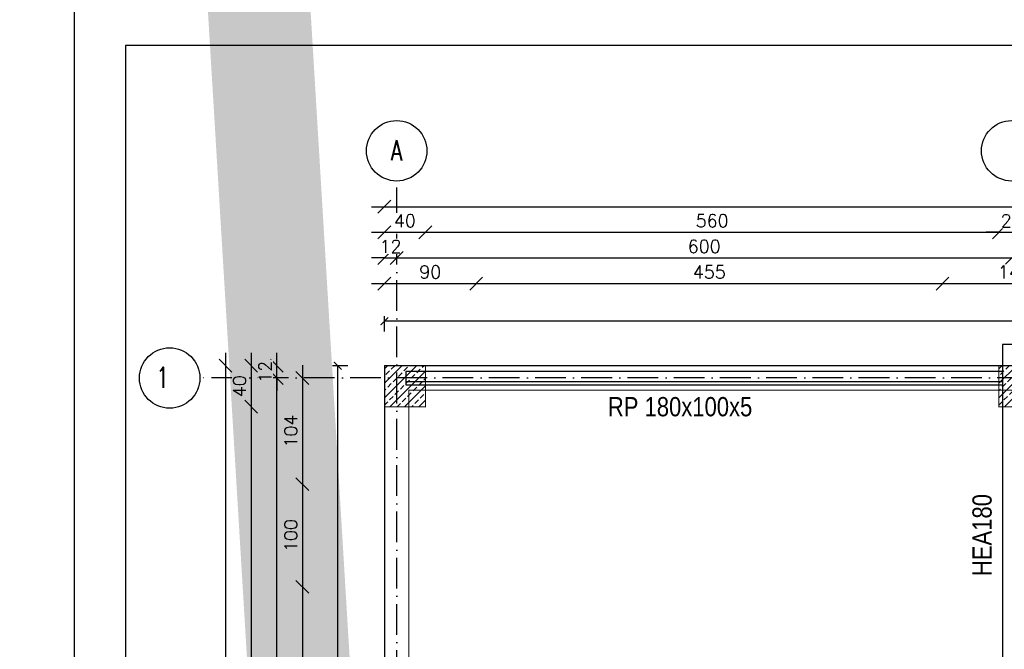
# Model space of a CAD drawing. Header units: millimetres. Extents: x -175722 to -110961, y 52375 to 104640.
# Tile 16 of 146: x -157363 to -156402, y 73466 to 74080. Entities that reach past the tile are written whole.
import ezdxf

# ---------------------------------------------------------------- set-up
doc = ezdxf.new("R2010")
doc.units = ezdxf.units.MM
doc.linetypes.add('ACAD_ISO10W100', pattern=[18, 12, -3, 0, -3])
for name, color, linetype in [('1', 7, 'Continuous'), ('_R - RAMKI', 7, 'Continuous'), ('AS_Balustrady', 53, 'Continuous'), ('AS_Belki', 145, 'Continuous'), ('H', 8, 'Continuous'), ('OSIE', 4, 'ACAD_ISO10W100')]:
    doc.layers.add(name, color=color, linetype=linetype)
doc.layers.add('A_KONSTRUKCJA', color=170, linetype='Continuous', lineweight=30)
doc.styles.add('ROMANS', font='romans')
doc.styles.add('TAB_Arial_bold', font='arialbd.ttf')
doc.styles.add('Technic', font='technic_.ttf')
doc.dimstyles.new('Architektoniczny200', dxfattribs={"dimscale": 5, "dimtxt": 2.5, "dimasz": 1.5, "dimexe": 1, "dimexo": 2, "dimgap": 0, "dimtad": 0, "dimdec": 1, "dimzin": 9, "dimtxsty": 'Technic', "dimblk": 'Architectural', "dimcen": 1, "dimclrt": 7, "dimaunit": 1, "dimadec": 0, "dimazin": 0, "dimtfac": 1, "dimtdec": 1, "dimtix": 1, "dimtmove": 2, "dimatfit": 3, "dimldrblk": 'DOT', "dimfxl": 0, "dimtvp": 0.769231, "dimtolj": 1, "dimarcsym": 0})
doc.dimstyles.new('AS_DIM_STYLE1', dxfattribs={"dimscale": 5, "dimtxt": 2.5, "dimasz": 1, "dimexe": 1.25, "dimexo": 2, "dimgap": 1, "dimtad": 1, "dimdec": 0, "dimdsep": 46, "dimtxsty": 'ROMANS', "dimblk": 'OBLIQUE', "dimcen": 0, "dimdle": 1, "dimclrd": 8, "dimclre": 8, "dimclrt": 9, "dimadec": 0, "dimazin": 0, "dimtfac": 1, "dimtdec": 0, "dimtmove": 1, "dimatfit": 3, "dimldrblk": 'CLOSEDBLANK', "dimfxl": 0, "dimtolj": 1, "dimtzin": 0, "dimarcsym": 0})

# ---------------------------------------------------------------- blocks, each defined once
blk = doc.blocks.new('d2')
at = {"layer": 'AS_Belki', "linetype": 'Continuous', "ltscale": 0.25}
for p, q in [((-173728.43, 81684.28), (-173746.43, 81684.28)), ((-173746.43, 81684.28), (-173746.43, 81375.05)), ((-173746.43, 81658.19), (-174328.43, 81658.19)), ((-174328.43, 81658.19), (-174328.43, 81648.34)), ((-174328.43, 81648.34), (-173746.43, 81648.34)), ((-174328.43, 81648.34), (-174328.43, 81645.21)), ((-174328.43, 81645.21), (-173746.43, 81645.21))]:
    blk.add_line(p, q, dxfattribs=at)
blk = doc.blocks.new('_Oblique')
at = {"color": 0, "linetype": 'ByBlock', "lineweight": -2}
blk.add_line((-0.5, -0.5), (0.5, 0.5), dxfattribs=at)
blk = doc.blocks.new('*D188')
at = {"layer": '_R - RAMKI', "color": 8, "lineweight": -2, "transparency": 16777216}
blk.add_line((-157019.59, 73897.83), (-155194.59, 73897.83), dxfattribs=at)
at = {"layer": 'Defpoints', "color": 0, "transparency": 16777216}
for p in [(-155207.09, 73897.83), (-157007.09, 73742.83), (-155207.09, 73742.85)]:
    blk.add_point(p, dxfattribs=at)
at = {"layer": '_R - RAMKI', "color": 8, "lineweight": -2, "transparency": 16777216, "xscale": 12.5, "yscale": 12.5, "zscale": 12.5, "rotation": 180}
blk.add_blockref('_Oblique', (-157007.09, 73897.83), dxfattribs=at)
at = {"layer": '_R - RAMKI', "color": 8, "lineweight": -2, "transparency": 16777216, "xscale": 12.5, "yscale": 12.5, "zscale": 12.5}
blk.add_blockref('_Oblique', (-155207.09, 73897.83), dxfattribs=at)
at = {"layer": '_R - RAMKI', "color": 9, "transparency": 16777216, "insert": (-156107.09, 73909.08), "char_height": 12.5, "attachment_point": 5, "style": 'ROMANS', "bg_fill": 3, "box_fill_scale": 1.1, "bg_fill_color": 256, "bg_fill_true_color": 13158600, "bg_fill_transparency": 0}
blk.add_mtext('\\A1;1800', dxfattribs=at)
blk = doc.blocks.new('_ClosedBlank')
at = {"color": 0, "linetype": 'ByBlock', "lineweight": -2}
for p, q in [((-1, 0.167), (0, 0)), ((-1, 0.167), (-1, -0.167)), ((0, 0), (-1, -0.167))]:
    blk.add_line(p, q, dxfattribs=at)
blk = doc.blocks.new('*D190')
at = {"layer": '_R - RAMKI', "color": 8, "lineweight": -2, "transparency": 16777216}
blk.add_line((-157019.59, 73872.83), (-156954.59, 73872.83), dxfattribs=at)
at = {"layer": 'Defpoints', "color": 0, "transparency": 16777216}
for p in [(-156967.09, 73872.83), (-157007.09, 73742.83), (-156967.09, 73742.83)]:
    blk.add_point(p, dxfattribs=at)
at = {"layer": '_R - RAMKI', "color": 8, "lineweight": -2, "transparency": 16777216, "xscale": 12.5, "yscale": 12.5, "zscale": 12.5, "rotation": 180}
blk.add_blockref('_Oblique', (-157007.09, 73872.83), dxfattribs=at)
at = {"layer": '_R - RAMKI', "color": 8, "lineweight": -2, "transparency": 16777216, "xscale": 12.5, "yscale": 12.5, "zscale": 12.5}
blk.add_blockref('_Oblique', (-156967.09, 73872.83), dxfattribs=at)
at = {"layer": '_R - RAMKI', "color": 9, "transparency": 16777216, "insert": (-156987.09, 73884.08), "char_height": 12.5, "attachment_point": 5, "style": 'ROMANS', "bg_fill": 3, "box_fill_scale": 1.1, "bg_fill_color": 256, "bg_fill_true_color": 13158600, "bg_fill_transparency": 0}
blk.add_mtext('\\A1;40', dxfattribs=at)
blk = doc.blocks.new('*D191')
at = {"layer": '_R - RAMKI', "color": 8, "lineweight": -2, "transparency": 16777216}
blk.add_line((-156979.59, 73872.83), (-156395.09, 73872.83), dxfattribs=at)
at = {"layer": 'Defpoints', "color": 0, "transparency": 16777216}
for p in [(-156407.59, 73872.83), (-156967.09, 73742.83), (-156407.59, 73742.83)]:
    blk.add_point(p, dxfattribs=at)
at = {"layer": '_R - RAMKI', "color": 8, "lineweight": -2, "transparency": 16777216, "xscale": 12.5, "yscale": 12.5, "zscale": 12.5, "rotation": 180}
blk.add_blockref('_Oblique', (-156967.09, 73872.83), dxfattribs=at)
at = {"layer": '_R - RAMKI', "color": 8, "lineweight": -2, "transparency": 16777216, "xscale": 12.5, "yscale": 12.5, "zscale": 12.5}
blk.add_blockref('_Oblique', (-156407.59, 73872.83), dxfattribs=at)
at = {"layer": '_R - RAMKI', "color": 9, "transparency": 16777216, "insert": (-156687.34, 73884.08), "char_height": 12.5, "attachment_point": 5, "style": 'ROMANS', "bg_fill": 3, "box_fill_scale": 1.1, "bg_fill_color": 256, "bg_fill_true_color": 13158600, "bg_fill_transparency": 0}
blk.add_mtext('\\A1;560', dxfattribs=at)
blk = doc.blocks.new('*D192')
at = {"layer": '_R - RAMKI', "color": 8, "lineweight": -2, "transparency": 16777216}
for p, q in [((-156407.59, 73872.83), (-156420.09, 73872.83)), ((-156407.59, 73872.83), (-156382.59, 73872.83)), ((-156382.59, 73872.83), (-156370.09, 73872.83))]:
    blk.add_line(p, q, dxfattribs=at)
at = {"layer": 'Defpoints', "color": 0, "transparency": 16777216}
for p in [(-156407.59, 73742.83), (-156382.59, 73742.83)]:
    blk.add_point(p, dxfattribs=at)
at = {"layer": '_R - RAMKI', "color": 8, "lineweight": -2, "transparency": 16777216, "xscale": 12.5, "yscale": 12.5, "zscale": 12.5}
blk.add_blockref('_Oblique', (-156407.59, 73872.83), dxfattribs=at)
at = {"layer": '_R - RAMKI', "color": 8, "lineweight": -2, "transparency": 16777216, "xscale": 12.5, "yscale": 12.5, "zscale": 12.5, "rotation": 180}
blk.add_blockref('_Oblique', (-156382.59, 73872.83), dxfattribs=at)
at = {"layer": '_R - RAMKI', "color": 9, "transparency": 16777216, "insert": (-156395.09, 73884.08), "char_height": 12.5, "attachment_point": 5, "style": 'ROMANS', "bg_fill": 3, "box_fill_scale": 1.1, "bg_fill_color": 256, "bg_fill_true_color": 13158600, "bg_fill_transparency": 0}
blk.add_mtext('\\A1;25', dxfattribs=at)
at = {"layer": 'Defpoints', "color": 0, "transparency": 16777216}
blk.add_point((-156382.59, 73872.83), dxfattribs=at)
blk = doc.blocks.new('*D198')
at = {"layer": '_R - RAMKI', "color": 8, "lineweight": -2, "transparency": 16777216}
for p, q in [((-157007.09, 73847.83), (-157019.59, 73847.83)), ((-157007.09, 73847.83), (-156995.09, 73847.83)), ((-156995.09, 73847.83), (-156982.59, 73847.83))]:
    blk.add_line(p, q, dxfattribs=at)
at = {"layer": 'Defpoints', "color": 0, "transparency": 16777216}
for p in [(-157007.09, 73742.83), (-156995.09, 73730.83)]:
    blk.add_point(p, dxfattribs=at)
at = {"layer": '_R - RAMKI', "color": 8, "lineweight": -2, "transparency": 16777216, "xscale": 12.5, "yscale": 12.5, "zscale": 12.5}
blk.add_blockref('_Oblique', (-157007.09, 73847.83), dxfattribs=at)
at = {"layer": '_R - RAMKI', "color": 8, "lineweight": -2, "transparency": 16777216, "xscale": 12.5, "yscale": 12.5, "zscale": 12.5, "rotation": 180}
blk.add_blockref('_Oblique', (-156995.09, 73847.83), dxfattribs=at)
at = {"layer": '_R - RAMKI', "color": 9, "transparency": 16777216, "insert": (-157001.09, 73859.08), "char_height": 12.5, "attachment_point": 5, "style": 'ROMANS', "bg_fill": 3, "box_fill_scale": 1.1, "bg_fill_color": 256, "bg_fill_true_color": 13158600, "bg_fill_transparency": 0}
blk.add_mtext('\\A1;12', dxfattribs=at)
at = {"layer": 'Defpoints', "color": 0, "transparency": 16777216}
blk.add_point((-156995.09, 73847.83), dxfattribs=at)
blk = doc.blocks.new('*D199')
at = {"layer": '_R - RAMKI', "color": 8, "lineweight": -2, "transparency": 16777216}
blk.add_line((-157007.59, 73847.83), (-156382.59, 73847.83), dxfattribs=at)
at = {"layer": 'Defpoints', "color": 0, "transparency": 16777216}
for p in [(-156395.09, 73847.83), (-156995.09, 73730.83), (-156395.09, 73730.83)]:
    blk.add_point(p, dxfattribs=at)
at = {"layer": '_R - RAMKI', "color": 8, "lineweight": -2, "transparency": 16777216, "xscale": 12.5, "yscale": 12.5, "zscale": 12.5, "rotation": 180}
blk.add_blockref('_Oblique', (-156995.09, 73847.83), dxfattribs=at)
at = {"layer": '_R - RAMKI', "color": 8, "lineweight": -2, "transparency": 16777216, "xscale": 12.5, "yscale": 12.5, "zscale": 12.5}
blk.add_blockref('_Oblique', (-156395.09, 73847.83), dxfattribs=at)
at = {"layer": '_R - RAMKI', "color": 9, "transparency": 16777216, "insert": (-156695.09, 73859.08), "char_height": 12.5, "attachment_point": 5, "style": 'ROMANS', "bg_fill": 3, "box_fill_scale": 1.1, "bg_fill_color": 256, "bg_fill_true_color": 13158600, "bg_fill_transparency": 0}
blk.add_mtext('\\A1;600', dxfattribs=at)
blk = doc.blocks.new('*D200')
at = {"layer": '_R - RAMKI', "color": 8, "lineweight": -2, "transparency": 16777216}
blk.add_line((-156407.59, 73847.83), (-155782.59, 73847.83), dxfattribs=at)
at = {"layer": 'Defpoints', "color": 0, "transparency": 16777216}
for p in [(-155795.09, 73847.83), (-156395.09, 73730.83), (-155795.09, 73730.83)]:
    blk.add_point(p, dxfattribs=at)
at = {"layer": '_R - RAMKI', "color": 8, "lineweight": -2, "transparency": 16777216, "xscale": 12.5, "yscale": 12.5, "zscale": 12.5, "rotation": 180}
blk.add_blockref('_Oblique', (-156395.09, 73847.83), dxfattribs=at)
at = {"layer": '_R - RAMKI', "color": 8, "lineweight": -2, "transparency": 16777216, "xscale": 12.5, "yscale": 12.5, "zscale": 12.5}
blk.add_blockref('_Oblique', (-155795.09, 73847.83), dxfattribs=at)
at = {"layer": '_R - RAMKI', "color": 9, "transparency": 16777216, "insert": (-156095.09, 73859.08), "char_height": 12.5, "attachment_point": 5, "style": 'ROMANS', "bg_fill": 3, "box_fill_scale": 1.1, "bg_fill_color": 256, "bg_fill_true_color": 13158600, "bg_fill_transparency": 0}
blk.add_mtext('\\A1;600', dxfattribs=at)
blk = doc.blocks.new('*D204')
at = {"layer": '_R - RAMKI', "color": 8, "lineweight": -2, "transparency": 16777216}
blk.add_line((-157019.59, 73822.83), (-156905.09, 73822.83), dxfattribs=at)
at = {"layer": 'Defpoints', "color": 0, "transparency": 16777216}
for p in [(-156917.59, 73822.83), (-157007.09, 73742.83), (-156917.59, 73742.83)]:
    blk.add_point(p, dxfattribs=at)
at = {"layer": '_R - RAMKI', "color": 8, "lineweight": -2, "transparency": 16777216, "xscale": 12.5, "yscale": 12.5, "zscale": 12.5, "rotation": 180}
blk.add_blockref('_Oblique', (-157007.09, 73822.83), dxfattribs=at)
at = {"layer": '_R - RAMKI', "color": 8, "lineweight": -2, "transparency": 16777216, "xscale": 12.5, "yscale": 12.5, "zscale": 12.5}
blk.add_blockref('_Oblique', (-156917.59, 73822.83), dxfattribs=at)
at = {"layer": '_R - RAMKI', "color": 9, "transparency": 16777216, "insert": (-156962.34, 73834.08), "char_height": 12.5, "attachment_point": 5, "style": 'ROMANS', "bg_fill": 3, "box_fill_scale": 1.1, "bg_fill_color": 256, "bg_fill_true_color": 13158600, "bg_fill_transparency": 0}
blk.add_mtext('\\A1;90', dxfattribs=at)
blk = doc.blocks.new('*D92')
at = {"layer": '_R - RAMKI', "color": 8, "lineweight": -2, "transparency": 16777216}
blk.add_line((-156930.09, 73822.83), (-156450.09, 73822.83), dxfattribs=at)
at = {"layer": 'Defpoints', "color": 0, "transparency": 16777216}
for p in [(-156462.59, 73822.83), (-156917.59, 73742.83), (-156462.59, 73742.83)]:
    blk.add_point(p, dxfattribs=at)
at = {"layer": '_R - RAMKI', "color": 8, "lineweight": -2, "transparency": 16777216, "xscale": 12.5, "yscale": 12.5, "zscale": 12.5, "rotation": 180}
blk.add_blockref('_Oblique', (-156917.59, 73822.83), dxfattribs=at)
at = {"layer": '_R - RAMKI', "color": 8, "lineweight": -2, "transparency": 16777216, "xscale": 12.5, "yscale": 12.5, "zscale": 12.5}
blk.add_blockref('_Oblique', (-156462.59, 73822.83), dxfattribs=at)
at = {"layer": '_R - RAMKI', "color": 9, "transparency": 16777216, "insert": (-156690.09, 73834.08), "char_height": 12.5, "attachment_point": 5, "style": 'ROMANS', "bg_fill": 3, "box_fill_scale": 1.1, "bg_fill_color": 256, "bg_fill_true_color": 13158600, "bg_fill_transparency": 0}
blk.add_mtext('\\A1;455', dxfattribs=at)
blk = doc.blocks.new('*D93')
at = {"layer": '_R - RAMKI', "color": 8, "lineweight": -2, "transparency": 16777216}
blk.add_line((-156475.09, 73822.83), (-156310.09, 73822.83), dxfattribs=at)
at = {"layer": 'Defpoints', "color": 0, "transparency": 16777216}
for p in [(-156322.59, 73822.83), (-156462.59, 73742.83), (-156322.59, 73742.83)]:
    blk.add_point(p, dxfattribs=at)
at = {"layer": '_R - RAMKI', "color": 8, "lineweight": -2, "transparency": 16777216, "xscale": 12.5, "yscale": 12.5, "zscale": 12.5, "rotation": 180}
blk.add_blockref('_Oblique', (-156462.59, 73822.83), dxfattribs=at)
at = {"layer": '_R - RAMKI', "color": 8, "lineweight": -2, "transparency": 16777216, "xscale": 12.5, "yscale": 12.5, "zscale": 12.5}
blk.add_blockref('_Oblique', (-156322.59, 73822.83), dxfattribs=at)
at = {"layer": '_R - RAMKI', "color": 9, "transparency": 16777216, "insert": (-156392.59, 73834.08), "char_height": 12.5, "attachment_point": 5, "style": 'ROMANS', "bg_fill": 3, "box_fill_scale": 1.1, "bg_fill_color": 256, "bg_fill_true_color": 13158600, "bg_fill_transparency": 0}
blk.add_mtext('\\A1;140', dxfattribs=at)
blk = doc.blocks.new('*D101')
at = {"layer": '_R - RAMKI', "color": 8, "lineweight": -2, "transparency": 16777216}
blk.add_line((-157162.09, 73755.33), (-157162.09, 71979.33), dxfattribs=at)
at = {"layer": 'Defpoints', "color": 0, "transparency": 16777216}
for p in [(-157007.09, 73742.83), (-157162.09, 71991.83), (-157007.09, 71991.83)]:
    blk.add_point(p, dxfattribs=at)
at = {"layer": '_R - RAMKI', "color": 8, "lineweight": -2, "transparency": 16777216, "xscale": 12.5, "yscale": 12.5, "zscale": 12.5}
for p, rotation in [((-157162.09, 73742.83), 90), ((-157162.09, 71991.83), 270)]:
    blk.add_blockref('_Oblique', p, dxfattribs=dict(at, rotation=rotation))
at = {"layer": '_R - RAMKI', "color": 9, "transparency": 16777216, "insert": (-157173.34, 72867.33), "char_height": 12.5, "attachment_point": 5, "rotation": 90, "style": 'ROMANS', "bg_fill": 3, "box_fill_scale": 1.1, "bg_fill_color": 256, "bg_fill_true_color": 13158600, "bg_fill_transparency": 0}
blk.add_mtext('\\A1;1751', dxfattribs=at)
blk = doc.blocks.new('*D102')
at = {"layer": '_R - RAMKI', "color": 8, "lineweight": -2, "transparency": 16777216}
blk.add_line((-157137.09, 73755.33), (-157137.09, 73690.33), dxfattribs=at)
at = {"layer": 'Defpoints', "color": 0, "transparency": 16777216}
for p in [(-157007.09, 73742.83), (-157137.09, 73702.83), (-157007.09, 73702.83)]:
    blk.add_point(p, dxfattribs=at)
at = {"layer": '_R - RAMKI', "color": 8, "lineweight": -2, "transparency": 16777216, "xscale": 12.5, "yscale": 12.5, "zscale": 12.5}
for p, rotation in [((-157137.09, 73742.83), 90), ((-157137.09, 73702.83), 270)]:
    blk.add_blockref('_Oblique', p, dxfattribs=dict(at, rotation=rotation))
at = {"layer": '_R - RAMKI', "color": 9, "transparency": 16777216, "insert": (-157148.34, 73722.83), "char_height": 12.5, "attachment_point": 5, "rotation": 90, "style": 'ROMANS', "bg_fill": 3, "box_fill_scale": 1.1, "bg_fill_color": 256, "bg_fill_true_color": 13158600, "bg_fill_transparency": 0}
blk.add_mtext('\\A1;40', dxfattribs=at)
blk = doc.blocks.new('*D103')
at = {"layer": '_R - RAMKI', "color": 8, "lineweight": -2, "transparency": 16777216}
blk.add_line((-157137.09, 73715.33), (-157137.09, 73155.17), dxfattribs=at)
at = {"layer": 'Defpoints', "color": 0, "transparency": 16777216}
for p in [(-157007.09, 73702.83), (-157137.09, 73167.67), (-157007.09, 73167.67)]:
    blk.add_point(p, dxfattribs=at)
at = {"layer": '_R - RAMKI', "color": 8, "lineweight": -2, "transparency": 16777216, "xscale": 12.5, "yscale": 12.5, "zscale": 12.5}
for p, rotation in [((-157137.09, 73702.83), 90), ((-157137.09, 73167.67), 270)]:
    blk.add_blockref('_Oblique', p, dxfattribs=dict(at, rotation=rotation))
at = {"layer": '_R - RAMKI', "color": 9, "transparency": 16777216, "insert": (-157148.34, 73435.25), "char_height": 12.5, "attachment_point": 5, "rotation": 90, "style": 'ROMANS', "bg_fill": 3, "box_fill_scale": 1.1, "bg_fill_color": 256, "bg_fill_true_color": 13158600, "bg_fill_transparency": 0}
blk.add_mtext('\\A1;535', dxfattribs=at)
blk = doc.blocks.new('*D111')
at = {"layer": '_R - RAMKI', "color": 8, "lineweight": -2, "transparency": 16777216}
blk.add_line((-157112.09, 73142.67), (-157112.09, 73743.33), dxfattribs=at)
at = {"layer": 'Defpoints', "color": 0, "transparency": 16777216}
for p in [(-157112.09, 73730.83), (-157007.09, 73730.83), (-157007.09, 73155.17)]:
    blk.add_point(p, dxfattribs=at)
at = {"layer": '_R - RAMKI', "color": 8, "lineweight": -2, "transparency": 16777216, "xscale": 12.5, "yscale": 12.5, "zscale": 12.5}
for p, rotation in [((-157112.09, 73730.83), 90), ((-157112.09, 73155.17), 270)]:
    blk.add_blockref('_Oblique', p, dxfattribs=dict(at, rotation=rotation))
at = {"layer": '_R - RAMKI', "color": 9, "transparency": 16777216, "insert": (-157123.34, 73443), "char_height": 12.5, "attachment_point": 5, "rotation": 90, "style": 'ROMANS', "bg_fill": 3, "box_fill_scale": 1.1, "bg_fill_color": 256, "bg_fill_true_color": 13158600, "bg_fill_transparency": 0}
blk.add_mtext('\\A1;576', dxfattribs=at)
blk = doc.blocks.new('*D112')
at = {"layer": '_R - RAMKI', "color": 8, "lineweight": -2, "transparency": 16777216}
for p, q in [((-157112.09, 73742.83), (-157112.09, 73755.33)), ((-157112.09, 73730.83), (-157112.09, 73742.83)), ((-157112.09, 73730.83), (-157112.09, 73718.33))]:
    blk.add_line(p, q, dxfattribs=at)
at = {"layer": 'Defpoints', "color": 0, "transparency": 16777216}
for p in [(-157007.09, 73742.83), (-157007.09, 73730.83)]:
    blk.add_point(p, dxfattribs=at)
at = {"layer": '_R - RAMKI', "color": 8, "lineweight": -2, "transparency": 16777216, "xscale": 12.5, "yscale": 12.5, "zscale": 12.5}
for p, rotation in [((-157112.09, 73742.83), 270), ((-157112.09, 73730.83), 90)]:
    blk.add_blockref('_Oblique', p, dxfattribs=dict(at, rotation=rotation))
at = {"layer": '_R - RAMKI', "color": 9, "transparency": 16777216, "insert": (-157123.34, 73736.83), "char_height": 12.5, "attachment_point": 5, "rotation": 90, "style": 'ROMANS', "bg_fill": 3, "box_fill_scale": 1.1, "bg_fill_color": 256, "bg_fill_true_color": 13158600, "bg_fill_transparency": 0}
blk.add_mtext('\\A1;12', dxfattribs=at)
at = {"layer": 'Defpoints', "color": 0, "transparency": 16777216}
blk.add_point((-157112.09, 73742.83), dxfattribs=at)
blk = doc.blocks.new('*D113')
at = {"layer": '_R - RAMKI', "color": 8, "lineweight": -2, "transparency": 16777216}
blk.add_line((-157087.09, 73743.33), (-157087.09, 73614.77), dxfattribs=at)
at = {"layer": 'Defpoints', "color": 0, "transparency": 16777216}
for p in [(-157007.09, 73730.83), (-157087.09, 73627.27), (-157007.09, 73627.27)]:
    blk.add_point(p, dxfattribs=at)
at = {"layer": '_R - RAMKI', "color": 8, "lineweight": -2, "transparency": 16777216, "xscale": 12.5, "yscale": 12.5, "zscale": 12.5}
for p, rotation in [((-157087.09, 73730.83), 90), ((-157087.09, 73627.27), 270)]:
    blk.add_blockref('_Oblique', p, dxfattribs=dict(at, rotation=rotation))
at = {"layer": '_R - RAMKI', "color": 9, "transparency": 16777216, "insert": (-157098.34, 73679.05), "char_height": 12.5, "attachment_point": 5, "rotation": 90, "style": 'ROMANS', "bg_fill": 3, "box_fill_scale": 1.1, "bg_fill_color": 256, "bg_fill_true_color": 13158600, "bg_fill_transparency": 0}
blk.add_mtext('\\A1;104', dxfattribs=at)
blk = doc.blocks.new('*D114')
at = {"layer": '_R - RAMKI', "color": 8, "lineweight": -2, "transparency": 16777216}
blk.add_line((-157087.09, 73639.77), (-157087.09, 73514.77), dxfattribs=at)
at = {"layer": 'Defpoints', "color": 0, "transparency": 16777216}
for p in [(-157007.09, 73627.27), (-157087.09, 73527.27), (-157007.09, 73527.27)]:
    blk.add_point(p, dxfattribs=at)
at = {"layer": '_R - RAMKI', "color": 8, "lineweight": -2, "transparency": 16777216, "xscale": 12.5, "yscale": 12.5, "zscale": 12.5}
for p, rotation in [((-157087.09, 73627.27), 90), ((-157087.09, 73527.27), 270)]:
    blk.add_blockref('_Oblique', p, dxfattribs=dict(at, rotation=rotation))
at = {"layer": '_R - RAMKI', "color": 9, "transparency": 16777216, "insert": (-157098.34, 73577.27), "char_height": 12.5, "attachment_point": 5, "rotation": 90, "style": 'ROMANS', "bg_fill": 3, "box_fill_scale": 1.1, "bg_fill_color": 256, "bg_fill_true_color": 13158600, "bg_fill_transparency": 0}
blk.add_mtext('\\A1;100', dxfattribs=at)
blk = doc.blocks.new('*D115')
at = {"layer": '_R - RAMKI', "color": 8, "lineweight": -2, "transparency": 16777216}
blk.add_line((-157087.09, 73539.77), (-157087.09, 73142.67), dxfattribs=at)
at = {"layer": 'Defpoints', "color": 0, "transparency": 16777216}
for p in [(-157007.09, 73527.27), (-157087.09, 73155.17), (-157007.09, 73155.17)]:
    blk.add_point(p, dxfattribs=at)
at = {"layer": '_R - RAMKI', "color": 8, "lineweight": -2, "transparency": 16777216, "xscale": 12.5, "yscale": 12.5, "zscale": 12.5}
for p, rotation in [((-157087.09, 73527.27), 90), ((-157087.09, 73155.17), 270)]:
    blk.add_blockref('_Oblique', p, dxfattribs=dict(at, rotation=rotation))
at = {"layer": '_R - RAMKI', "color": 9, "transparency": 16777216, "insert": (-157098.34, 73341.22), "char_height": 12.5, "attachment_point": 5, "rotation": 90, "style": 'ROMANS', "bg_fill": 3, "box_fill_scale": 1.1, "bg_fill_color": 256, "bg_fill_true_color": 13158600, "bg_fill_transparency": 0}
blk.add_mtext('\\A1;372', dxfattribs=at)
blk = doc.blocks.new('Architectural')
blk.add_line((-1, 0), (0, 0))
at = {"color": 7, "linetype": 'ByBlock', "const_width": 0.15}
blk.add_lwpolyline([(-0.5, -0.5), (0.5, 0.5)], dxfattribs=at)
blk = doc.blocks.new('*D158')
at = {"layer": 'AS_Balustrady', "color": 0, "linetype": 'Continuous', "lineweight": -2, "ltscale": 0.25, "transparency": 16777216}
for p, q in [((-157042.58, 73742.85), (-157057.58, 73742.85)), ((-157052.58, 71999.33), (-157052.58, 73735.35)), ((-157042.58, 71991.83), (-157057.58, 71991.83))]:
    blk.add_line(p, q, dxfattribs=at)
at = {"layer": 'Defpoints', "color": 0, "linetype": 'Continuous', "ltscale": 0.25, "transparency": 16777216}
for p in [(-157052.58, 73742.85), (-156982.58, 73742.85), (-156982.58, 71991.83)]:
    blk.add_point(p, dxfattribs=at)
at = {"layer": 'AS_Balustrady', "color": 0, "linetype": 'Continuous', "lineweight": -2, "ltscale": 0.25, "transparency": 16777216, "xscale": 7.5, "yscale": 7.5, "zscale": 7.5}
for p, rotation in [((-157052.58, 73742.85), 90), ((-157052.58, 71991.83), 270)]:
    blk.add_blockref('Architectural', p, dxfattribs=dict(at, rotation=rotation))
at = {"layer": 'AS_Balustrady', "color": 7, "linetype": 'Continuous', "ltscale": 0.25, "transparency": 16777216, "insert": (-157072.31, 72900.77), "char_height": 12.5, "attachment_point": 5, "rotation": 90, "style": 'Technic'}
blk.add_mtext('\\A1;BI g.k.od+5.97 do+7.51(w kalenicy) 24x35 L=1751', dxfattribs=at)
blk = doc.blocks.new('_Dot')
at = {"color": 0, "linetype": 'ByBlock', "lineweight": -2}
blk.add_line((-0.5, 0), (-1, 0), dxfattribs=at)
at = {"color": 0, "linetype": 'ByBlock', "const_width": 0.5}
blk.add_lwpolyline([(-0.25, 0, 1), (0.25, 0, 1)], format="xyb", close=True, dxfattribs=at)
blk = doc.blocks.new('*D160')
at = {"layer": 'AS_Balustrady', "color": 0, "linetype": 'Continuous', "lineweight": -2, "ltscale": 0.25, "transparency": 16777216}
for p, q in [((-157007.09, 73776.09), (-157007.09, 73791.09)), ((-155190.59, 73786.09), (-156999.59, 73786.09)), ((-155183.09, 73776.09), (-155183.09, 73791.09))]:
    blk.add_line(p, q, dxfattribs=at)
at = {"layer": 'Defpoints', "color": 0, "linetype": 'Continuous', "ltscale": 0.25, "transparency": 16777216}
for p in [(-157007.09, 73786.09), (-157007.09, 73716.1), (-155183.09, 73716.1)]:
    blk.add_point(p, dxfattribs=at)
at = {"layer": 'AS_Balustrady', "color": 0, "linetype": 'Continuous', "lineweight": -2, "ltscale": 0.25, "transparency": 16777216, "xscale": 7.5, "yscale": 7.5, "zscale": 7.5, "rotation": 180}
blk.add_blockref('Architectural', (-157007.09, 73786.09), dxfattribs=at)
at = {"layer": 'AS_Balustrady', "color": 0, "linetype": 'Continuous', "lineweight": -2, "ltscale": 0.25, "transparency": 16777216, "xscale": 7.5, "yscale": 7.5, "zscale": 7.5}
blk.add_blockref('Architectural', (-155183.09, 73786.09), dxfattribs=at)
at = {"layer": 'AS_Balustrady', "color": 7, "linetype": 'Continuous', "ltscale": 0.25, "transparency": 16777216, "insert": (-156088.8, 73772), "char_height": 12.5, "attachment_point": 5, "style": 'Technic'}
blk.add_mtext('\\A1;BI g.k.+3.50 24x35 L=1824', dxfattribs=at)

msp = doc.modelspace()

# ---------------------------------------------------------------- hatches: boundary and pattern name
at = {"layer": 'AS_Balustrady', "linetype": 'Continuous', "ltscale": 0.25}
h = msp.add_hatch(dxfattribs=at)
h.set_pattern_fill('ANSI33', color=256, scale=40, style=0)
h.set_pattern_definition([(45, (-168338.794, 94934.999), (-7.071068, 7.071068), []), (45, (-168331.723, 94934.999), (-7.071068, 7.071068), [5, -2.5])])
h.paths.add_polyline_path([(-157007.08858, 73742.83432), (-156967.08858, 73742.83432), (-156967.08858, 73702.83432), (-157007.08858, 73702.83432)])
h = msp.add_hatch(dxfattribs=at)
h.set_pattern_fill('ANSI33', color=256, scale=40, style=0)
h.set_pattern_definition([(45, (-167739.294, 94934.999), (-7.071068, 7.071068), []), (45, (-167732.223, 94934.999), (-7.071068, 7.071068), [5, -2.5])])
h.paths.add_polyline_path([(-156407.58858, 73742.83432), (-156382.58858, 73742.83432), (-156382.58858, 73702.83432), (-156407.58858, 73702.83432)])

# ---------------------------------------------------------------- linework, layer by layer
at = {"color": 8}
msp.add_lwpolyline([(-155171.58858, 73718.83432), (-155171.58858, 73742.83432), (-157007.08858, 73742.83432), (-157007.08858, 71991.83432), (-154556.08858, 71991.83432), (-154556.08858, 72141.33432), (-154580.08858, 72141.33432), (-154580.08858, 72015.83432), (-155183.08858, 72015.83432), (-155183.08858, 73381.83432), (-155171.58858, 73381.83432), (-155171.58858, 73405.83432), (-155183.08858, 73405.83432), (-155183.08858, 73718.83432), (-155171.58858, 73718.83432)], dxfattribs=at)
at = {"layer": '1', "color": 32}
for points in [[(-157309.65197, 71135.05579), (-153109.65197, 71135.05579), (-153109.65197, 74105.05579), (-157309.65197, 74105.05579)], [(-157259.65197, 71185.05579), (-153159.65197, 71185.05579), (-153159.65197, 74055.05579), (-157259.65197, 74055.05579)]]:
    msp.add_lwpolyline(points, close=True, dxfattribs=at)
at = {"layer": 'A_KONSTRUKCJA', "color": 1, "const_width": 1}
msp.add_lwpolyline([(-155207.08858, 73742.83432), (-157007.08858, 73742.83432), (-157007.08858, 71991.83432), (-155207.08858, 71991.83432)], dxfattribs=at)
msp.add_lwpolyline([(-155207.08858, 72015.83432), (-156983.08858, 72015.83432), (-156983.08858, 73718.83432), (-155207.08858, 73718.83432)], close=True, dxfattribs=at)
at = {"layer": 'AS_Balustrady', "linetype": 'Continuous', "ltscale": 0.25, "const_width": 1}
for points in [[(-157007.08858, 73702.83432), (-156967.08858, 73702.83432), (-156967.08858, 73742.83432), (-157007.08858, 73742.83432)], [(-156407.58858, 73702.83432), (-156382.58858, 73702.83432), (-156382.58858, 73742.83432), (-156407.58858, 73742.83432)]]:
    msp.add_lwpolyline(points, close=True, dxfattribs=at)
at = {"layer": 'H', "color": 142, "linetype": 'ByBlock', "ltscale": 0.1}
for centre in [(-156995.08858, 73952.28877), (-156395.08858, 73952.28877), (-157216.54299, 73730.83432)]:
    msp.add_circle(centre, 29.45441, dxfattribs=at)
at = {"layer": 'OSIE', "ltscale": 2.5}
for p, q in [((-156995.08858, 71811.83427), (-156995.08858, 73922.83436)), ((-154394.71181, 73730.83432), (-157187.08858, 73730.83432))]:
    msp.add_line(p, q, dxfattribs=at)

# ---------------------------------------------------------------- block references
msp.add_blockref('d2', (17342.3453, -7920.94274))

# ---------------------------------------------------------------- texts
at = {"layer": 'AS_Balustrady', "color": 7, "style": 'Technic'}
msp.add_text('RP 180x100x5', height=18.75, dxfattribs=at).set_placement((-156789.03492, 73693.50738))
msp.add_text('HEA180', height=18.75, rotation=90, dxfattribs=at).set_placement((-156414.65272, 73537.76067))
at = {"layer": 'H', "color": 142, "linetype": 'ByBlock', "ltscale": 0.1, "char_height": 20, "width": 32.7021847, "attachment_point": 3, "style": 'TAB_Arial_bold'}
for s, insert in [('{\\W0.7;\\Fromans|c238;A}', (-156989.87336, 73962.76322)), ('{\\Fromans|c238;\\W0.7;1}', (-157217.56133, 73741.30876))]:
    msp.add_mtext(s, dxfattribs=dict(at, insert=insert))

# ---------------------------------------------------------------- next in the draw order: dimensions: what is measured, and where the dimension line sits
at = {"layer": '_R - RAMKI'}
dim = msp.add_linear_dim(base=(-155207.08858, 73897.83436), p1=(-157007.08858, 73742.83432), p2=(-155207.08858, 73742.84612), dimstyle='AS_DIM_STYLE1', override={"dimscale": 12.5, "dimtxt": 1, "dimgap": 0.4, "dimse1": 1, "dimse2": 1, "dimtix": 1, "dimfxl": 10, "dimfxlon": 1}, dxfattribs=at)
dim.commit()
dim.dimension.update_dxf_attribs({"geometry": '*D188', "text_midpoint": (-156107.08858, 73909.08436)})

# ---------------------------------------------------------------- next in the draw order: dimensions: what is measured, and where the dimension line sits
dim = msp.add_linear_dim(base=(-156967.08858, 73872.83436), p1=(-157007.08858, 73742.83432), p2=(-156967.08858, 73742.83432), dimstyle='AS_DIM_STYLE1', override={"dimscale": 12.5, "dimtxt": 1, "dimgap": 0.4, "dimse1": 1, "dimse2": 1, "dimtix": 1, "dimfxl": 10, "dimfxlon": 1}, dxfattribs=at)
dim.commit()
dim.dimension.update_dxf_attribs({"geometry": '*D190', "text_midpoint": (-156987.08858, 73884.08436)})

# ---------------------------------------------------------------- next in the draw order: dimensions: what is measured, and where the dimension line sits
dim = msp.add_linear_dim(base=(-156407.5885842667, 73872.8343642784), p1=(-156967.0885842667, 73742.8343151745), p2=(-156407.5885842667, 73742.8343151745), dimstyle='AS_DIM_STYLE1', override={"dimscale": 12.5, "dimtxt": 1, "dimgap": 0.4, "dimse1": 1, "dimse2": 1, "dimtix": 1, "dimfxl": 10, "dimfxlon": 1}, dxfattribs=at)
dim.commit()
dim.dimension.update_dxf_attribs({"geometry": '*D191', "text_midpoint": (-156687.3385842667, 73884.0843642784)})

# ---------------------------------------------------------------- next in the draw order: dimensions: what is measured, and where the dimension line sits
for base, p1, p2, picture, middle in [((-156382.58858, 73872.83436), (-156407.58858, 73742.83432), (-156382.58858, 73742.83432), '*D192', (-156395.08858, 73884.08436)), ((-156995.08858, 73847.83436), (-157007.08858, 73742.83432), (-156995.08858, 73730.83432), '*D198', (-157001.08858, 73859.08436))]:
    dim = msp.add_linear_dim(base=base, p1=p1, p2=p2, dimstyle='AS_DIM_STYLE1', override={"dimscale": 12.5, "dimtxt": 1, "dimgap": 0.4, "dimse1": 1, "dimse2": 1, "dimtix": 1, "dimfxl": 10, "dimfxlon": 1}, dxfattribs=at)
    dim.commit()
    dim.dimension.update_dxf_attribs({"geometry": picture, "text_midpoint": middle})

# ---------------------------------------------------------------- next in the draw order: dimensions: what is measured, and where the dimension line sits
dim = msp.add_linear_dim(base=(-156395.08858, 73847.83436), p1=(-156995.08858, 73730.83432), p2=(-156395.08858, 73730.83432), dimstyle='AS_DIM_STYLE1', override={"dimscale": 12.5, "dimtxt": 1, "dimgap": 0.4, "dimse1": 1, "dimse2": 1, "dimtix": 1, "dimfxl": 10, "dimfxlon": 1}, dxfattribs=at)
dim.commit()
dim.dimension.update_dxf_attribs({"geometry": '*D199', "text_midpoint": (-156695.08858, 73859.08436)})

# ---------------------------------------------------------------- next in the draw order: dimensions: what is measured, and where the dimension line sits
for base, p1, p2, picture, middle in [((-155795.08858, 73847.83436), (-156395.08858, 73730.83432), (-155795.08858, 73730.83432), '*D200', (-156095.08858, 73859.08436)), ((-156917.5885842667, 73822.8343642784), (-157007.0885842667, 73742.8343151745), (-156917.5885842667, 73742.8343151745), '*D204', (-156962.3385842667, 73834.0843642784))]:
    dim = msp.add_linear_dim(base=base, p1=p1, p2=p2, dimstyle='AS_DIM_STYLE1', override={"dimscale": 12.5, "dimtxt": 1, "dimgap": 0.4, "dimse1": 1, "dimse2": 1, "dimtix": 1, "dimfxl": 10, "dimfxlon": 1}, dxfattribs=at)
    dim.commit()
    dim.dimension.update_dxf_attribs({"geometry": picture, "text_midpoint": middle})

# ---------------------------------------------------------------- next in the draw order: dimensions: what is measured, and where the dimension line sits
dim = msp.add_linear_dim(base=(-156462.58858, 73822.83436), p1=(-156917.58858, 73742.83432), p2=(-156462.58858, 73742.83432), dimstyle='AS_DIM_STYLE1', override={"dimscale": 12.5, "dimtxt": 1, "dimgap": 0.4, "dimse1": 1, "dimse2": 1, "dimtix": 1, "dimfxl": 10, "dimfxlon": 1}, dxfattribs=at)
dim.commit()
dim.dimension.update_dxf_attribs({"geometry": '*D92', "text_midpoint": (-156690.08858, 73834.08436)})
dim = msp.add_linear_dim(base=(-157162.08858, 71991.83432), p1=(-157007.08858, 73742.83432), p2=(-157007.08858, 71991.83432), angle=90, dimstyle='AS_DIM_STYLE1', override={"dimscale": 12.5, "dimtxt": 1, "dimgap": 0.4, "dimse1": 1, "dimse2": 1, "dimtix": 1, "dimfxl": 10, "dimfxlon": 1}, dxfattribs=at)
dim.commit()
dim.dimension.update_dxf_attribs({"geometry": '*D101', "text_midpoint": (-157173.33858, 72867.33432)})

# ---------------------------------------------------------------- next in the draw order: dimensions: what is measured, and where the dimension line sits
dim = msp.add_linear_dim(base=(-156322.58858, 73822.83436), p1=(-156462.58858, 73742.83432), p2=(-156322.58858, 73742.83432), dimstyle='AS_DIM_STYLE1', override={"dimscale": 12.5, "dimtxt": 1, "dimgap": 0.4, "dimse1": 1, "dimse2": 1, "dimtix": 1, "dimfxl": 10, "dimfxlon": 1}, dxfattribs=at)
dim.commit()
dim.dimension.update_dxf_attribs({"geometry": '*D93', "text_midpoint": (-156392.58858, 73834.08436)})
dim = msp.add_linear_dim(base=(-157137.08858, 73702.83432), p1=(-157007.08858, 73742.83432), p2=(-157007.08858, 73702.83432), angle=90, dimstyle='AS_DIM_STYLE1', override={"dimscale": 12.5, "dimtxt": 1, "dimgap": 0.4, "dimse1": 1, "dimse2": 1, "dimtix": 1, "dimfxl": 10, "dimfxlon": 1}, dxfattribs=at)
dim.commit()
dim.dimension.update_dxf_attribs({"geometry": '*D102', "text_midpoint": (-157148.33858, 73722.83432)})

# ---------------------------------------------------------------- next in the draw order: dimensions: what is measured, and where the dimension line sits
dim = msp.add_linear_dim(base=(-157137.08858, 73167.66765), p1=(-157007.08858, 73702.83432), p2=(-157007.08858, 73167.66765), angle=90, dimstyle='AS_DIM_STYLE1', override={"dimscale": 12.5, "dimtxt": 1, "dimgap": 0.4, "dimse1": 1, "dimse2": 1, "dimtix": 1, "dimfxl": 10, "dimfxlon": 1}, dxfattribs=at)
dim.commit()
dim.dimension.update_dxf_attribs({"geometry": '*D103', "text_midpoint": (-157148.33858, 73435.25098)})

# ---------------------------------------------------------------- next in the draw order: dimensions: what is measured, and where the dimension line sits
dim = msp.add_linear_dim(base=(-157112.08858, 73730.83432), p1=(-157007.08858, 73155.16765), p2=(-157007.08858, 73730.83432), angle=90, dimstyle='AS_DIM_STYLE1', override={"dimscale": 12.5, "dimtxt": 1, "dimgap": 0.4, "dimse1": 1, "dimse2": 1, "dimtix": 1, "dimfxl": 10, "dimfxlon": 1}, dxfattribs=at)
dim.commit()
dim.dimension.update_dxf_attribs({"geometry": '*D111', "text_midpoint": (-157123.33858, 73443.00098)})

# ---------------------------------------------------------------- next in the draw order: dimensions: what is measured, and where the dimension line sits
dim = msp.add_linear_dim(base=(-157112.08858, 73742.83432), p1=(-157007.08858, 73730.83432), p2=(-157007.08858, 73742.83432), angle=90, dimstyle='AS_DIM_STYLE1', override={"dimscale": 12.5, "dimtxt": 1, "dimgap": 0.4, "dimse1": 1, "dimse2": 1, "dimtix": 1, "dimfxl": 10, "dimfxlon": 1}, dxfattribs=at)
dim.commit()
dim.dimension.update_dxf_attribs({"geometry": '*D112', "text_midpoint": (-157123.33858, 73736.83432)})

# ---------------------------------------------------------------- next in the draw order: dimensions: what is measured, and where the dimension line sits
dim = msp.add_linear_dim(base=(-157087.08858, 73627.2702), p1=(-157007.08858, 73730.83432), p2=(-157007.08858, 73627.2702), angle=90, dimstyle='AS_DIM_STYLE1', override={"dimscale": 12.5, "dimtxt": 1, "dimgap": 0.4, "dimse1": 1, "dimse2": 1, "dimtix": 1, "dimfxl": 10, "dimfxlon": 1}, dxfattribs=at)
dim.commit()
dim.dimension.update_dxf_attribs({"geometry": '*D113', "text_midpoint": (-157098.33858, 73679.05226)})

# ---------------------------------------------------------------- next in the draw order: dimensions: what is measured, and where the dimension line sits
dim = msp.add_linear_dim(base=(-157087.08858, 73527.2702), p1=(-157007.08858, 73627.2702), p2=(-157007.08858, 73527.2702), angle=90, dimstyle='AS_DIM_STYLE1', override={"dimscale": 12.5, "dimtxt": 1, "dimgap": 0.4, "dimse1": 1, "dimse2": 1, "dimtix": 1, "dimfxl": 10, "dimfxlon": 1}, dxfattribs=at)
dim.commit()
dim.dimension.update_dxf_attribs({"geometry": '*D114', "text_midpoint": (-157098.33858, 73577.2702)})
at = {"layer": 'AS_Balustrady', "linetype": 'Continuous', "ltscale": 0.25}
dim = msp.add_linear_dim(base=(-157007.08858, 73786.09269), p1=(-155183.08858, 73716.10449), p2=(-157007.08858, 73716.10449), text='BI g.k.+3.50 24x35 L=<>', dimstyle='Architektoniczny200', dxfattribs=at)
dim.commit()
dim.dimension.update_dxf_attribs({"geometry": '*D160', "text_midpoint": (-156088.80098, 73771.99665), "dimtype": 160})

# ---------------------------------------------------------------- next in the draw order: dimensions: what is measured, and where the dimension line sits
at = {"layer": '_R - RAMKI'}
dim = msp.add_linear_dim(base=(-157087.08858, 73155.16765), p1=(-157007.08858, 73527.2702), p2=(-157007.08858, 73155.16765), angle=90, dimstyle='AS_DIM_STYLE1', override={"dimscale": 12.5, "dimtxt": 1, "dimgap": 0.4, "dimse1": 1, "dimse2": 1, "dimtix": 1, "dimfxl": 10, "dimfxlon": 1}, dxfattribs=at)
dim.commit()
dim.dimension.update_dxf_attribs({"geometry": '*D115', "text_midpoint": (-157098.33858, 73341.21893)})

# ---------------------------------------------------------------- next in the draw order: linework, layer by layer
at = {"const_width": 100}
msp.add_lwpolyline([(-153159.65197, 77075.05579), (-153159.65197, 67795.39255), (-157259.65197, 68215.05579), (-153208.68539, 76944.37101), (-157309.65197, 77075.05579), (-156771.16506, 68165.05579)], dxfattribs=at)

# ---------------------------------------------------------------- next in the draw order: dimensions: what is measured, and where the dimension line sits
at = {"layer": 'AS_Balustrady', "linetype": 'Continuous', "ltscale": 0.25}
dim = msp.add_linear_dim(base=(-157052.58185, 73742.84709), p1=(-156982.58142, 71991.83432), p2=(-156982.58185, 73742.84709), angle=270, text='BI g.k.od+5.97 do+7.51(w kalenicy) 24x35 L=<>', dimstyle='Architektoniczny200', dxfattribs=at)
dim.commit()
dim.dimension.update_dxf_attribs({"geometry": '*D158', "text_midpoint": (-157072.30618, 72900.7729), "dimtype": 160})

doc.saveas('drawing.dxf')
